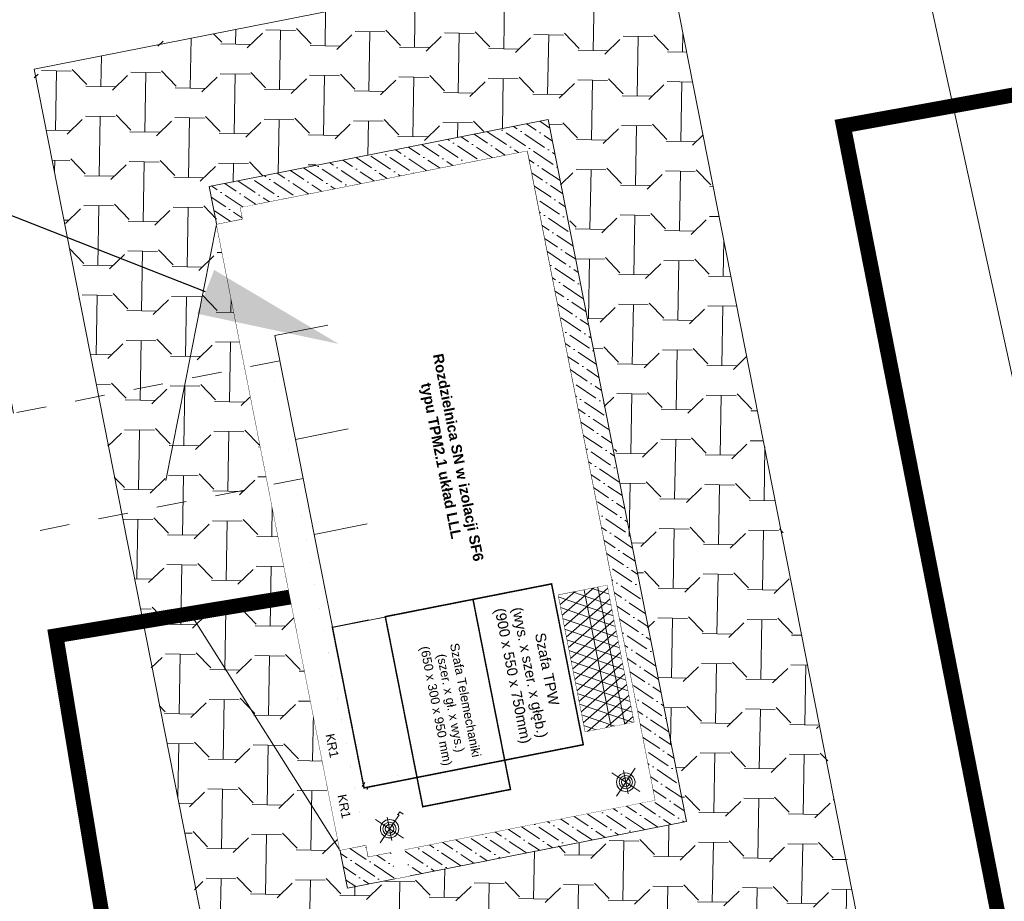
# Model space of a CAD drawing. Header units: millimetres. Extents: x 7509325 to 7510261, y 5702462 to 5703755.
# Tile 12 of 26: x 7509744.86 to 7509748.16, y 5702877.73 to 5702880.69. Entities that reach past the tile are written whole.
import ezdxf
from ezdxf import colors
from ezdxf.entities.mleader import LeaderData, LeaderLine
from ezdxf.math import Vec2, Vec3

# ---------------------------------------------------------------- set-up
doc = ezdxf.new("R2010")
doc.units = ezdxf.units.MM
doc.set_wipeout_variables(frame=1)
for name, pattern in [('1_2', [3, 2, -1]), ('4_SUTP_A', [0]), ('DASHED2', [0.375, 0.25, -0.125])]:
    doc.linetypes.add(name, pattern=pattern)
for name, color, linetype in [('Aparatura', 7, 'Continuous'), ('Obudowa', 7, 'Continuous'), ('Rozdzielnica SN', 7, 'Continuous'), ('SCHEMAT', 7, 'Continuous'), ('Schemat elektryczny', 7, 'Continuous'), ('Tekst', 7, 'Continuous')]:
    doc.layers.add(name, color=color, linetype=linetype)
doc.layers.add('SUTP_L_0', color=7, linetype='4_SUTP_A', lineweight=18, true_color=0xff9100)
doc.styles.add('Arial', font='arial.ttf')
doc.styles.add('Arial h-70', font='arial.ttf', dxfattribs={"height": 70})

msp = doc.modelspace()

# ---------------------------------------------------------------- hatches: boundary and pattern name
at = {"linetype": 'ByBlock', "lineweight": 5, "transparency": 33554687}
h = msp.add_hatch(dxfattribs=at)
h.set_pattern_fill('BUTTERFLY', color=0, scale=0.2, angle=178.99711285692)
h.set_pattern_definition([(178.9971128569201, (0.08067580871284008, -0.1530140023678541), (-0.1526024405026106, -0.1473516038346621), [0.1, -0.2]), (178.9971128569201, (-0.07017635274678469, -0.2003809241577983), (-0.1526024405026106, -0.1473516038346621), [0.1, -0.2]), (268.99711285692, (0.03068346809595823, -0.1521388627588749), (0.147351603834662, -0.1526024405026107), [0.2, -0.1]), (223.99711285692, (-0.01930887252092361, -0.1512637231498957), (0.1473516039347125, -0.1526024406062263), [0.07071067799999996, -0.1414213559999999]), (313.9971128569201, (0.08067580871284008, -0.1530140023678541), (0.1526024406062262, 0.1473516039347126), [0.070710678, -0.141421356])])
h.paths.add_polyline_path([(7509745.564310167, 5702877.186362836), (7509747.683540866, 5702877.60404842), (7509747.086719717, 5702880.632167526), (7509744.960417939, 5702880.250358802)])
h.paths.add_polyline_path([(7509746.632196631, 5702880.35262538), (7509747.096291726, 5702877.997924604), (7509746.167700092, 5702877.814905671), (7509746.122206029, 5702877.805939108), (7509745.958186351, 5702877.773611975), (7509745.933056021, 5702877.901116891), (7509745.519221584, 5702880.000807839), (7509745.494091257, 5702880.128312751), (7509745.658110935, 5702880.160639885), (7509745.704679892, 5702880.169818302)], flags=16)
h.paths.add_polyline_path([(7509746.104802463, 5702877.894240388), (7509746.150296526, 5702877.90320695), (7509746.794436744, 5702878.030162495), (7509746.792177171, 5702878.041626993), (7509746.781399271, 5702878.039502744, -0.4142135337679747), (7509746.774822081, 5702878.043914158), (7509746.774666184, 5702878.044705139, -0.4142135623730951), (7509746.779077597, 5702878.051282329), (7509746.789855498, 5702878.053406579), (7509746.78704548, 5702878.067663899), (7509746.676038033, 5702878.045785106), (7509746.678848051, 5702878.031527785), (7509746.688985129, 5702878.033525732, -0.414213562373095), (7509746.695562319, 5702878.02911432), (7509746.695718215, 5702878.028323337, -0.4142135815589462), (7509746.691306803, 5702878.021746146), (7509746.681169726, 5702878.0197482), (7509746.683047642, 5702878.01022013), (7509746.627170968, 5702877.999207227), (7509746.62516594, 5702878.009380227, -0.2771359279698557), (7509746.621298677, 5702878.013655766), (7509746.621142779, 5702878.014446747, -0.277135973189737), (7509746.623098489, 5702878.019869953), (7509746.620161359, 5702878.034772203), (7509746.147111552, 5702877.941537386), (7509746.107683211, 5702877.933766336), (7509746.068254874, 5702877.925995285), (7509746.075646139, 5702877.88849388)], flags=0)
h.paths.add_polyline_path([(7509746.481146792, 5702877.992562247, -0.4142135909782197), (7509746.487723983, 5702877.988150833), (7509746.487879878, 5702877.987359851, -0.4142135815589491), (7509746.483468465, 5702877.98078266), (7509746.469991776, 5702877.978126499, -0.4142135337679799), (7509746.463414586, 5702877.982537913), (7509746.463258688, 5702877.983328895, -0.4142135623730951), (7509746.467670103, 5702877.989906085)], flags=0)
h.paths.add_polyline_path([(7509746.211990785, 5702877.939513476, -0.414213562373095), (7509746.218567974, 5702877.935102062), (7509746.218723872, 5702877.93431108, -0.414213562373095), (7509746.214312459, 5702877.92773389), (7509746.20083577, 5702877.925077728, -0.414213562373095), (7509746.194258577, 5702877.929489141), (7509746.194102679, 5702877.930280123, -0.414213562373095), (7509746.198514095, 5702877.936857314)], flags=0)
h.paths.add_polyline_path([(7509746.265955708, 5702877.950149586, -0.4142135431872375), (7509746.272532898, 5702877.945738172), (7509746.272688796, 5702877.94494719, -0.414213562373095), (7509746.268277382, 5702877.93837), (7509746.254800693, 5702877.935713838, -0.4142135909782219), (7509746.248223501, 5702877.94012525), (7509746.248067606, 5702877.940916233, -0.4142135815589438), (7509746.252479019, 5702877.947493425)], flags=0)
h.paths.add_polyline_path([(7509746.326295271, 5702877.962042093, -0.4142135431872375), (7509746.332872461, 5702877.957630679), (7509746.333028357, 5702877.956839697, -0.414213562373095), (7509746.328616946, 5702877.950262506), (7509746.315140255, 5702877.947606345, -0.4142135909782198), (7509746.308563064, 5702877.952017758), (7509746.308407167, 5702877.952808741, -0.4142135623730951), (7509746.312818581, 5702877.959385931)], flags=0)
h.paths.add_polyline_path([(7509746.375111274, 5702877.971663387, -0.414213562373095), (7509746.381688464, 5702877.967251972), (7509746.381844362, 5702877.96646099, -0.4142135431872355), (7509746.377432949, 5702877.959883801), (7509746.363956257, 5702877.957227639), (7509746.363956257, 5702877.95722764, -0.4142135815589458), (7509746.357379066, 5702877.96163905), (7509746.357223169, 5702877.962430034, -0.4142135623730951), (7509746.361634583, 5702877.969007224)], flags=0)
h.paths.add_polyline_path([(7509746.535111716, 5702878.003198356, -0.414213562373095), (7509746.541688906, 5702877.998786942), (7509746.541844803, 5702877.997995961, -0.4142135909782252), (7509746.537433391, 5702877.991418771), (7509746.5239567, 5702877.98876261, -0.4142135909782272), (7509746.517379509, 5702877.99317402), (7509746.517223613, 5702877.993965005, -0.4142135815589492), (7509746.521635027, 5702878.000542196)], flags=0)
h.paths.add_polyline_path([(7509746.099326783, 5702877.917308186, -0.414213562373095), (7509746.105903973, 5702877.912896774), (7509746.10605987, 5702877.91210579, -0.4142135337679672), (7509746.101648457, 5702877.9055286), (7509746.088171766, 5702877.902872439, -0.4142135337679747), (7509746.081594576, 5702877.907283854), (7509746.081438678, 5702877.908074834, -0.4142135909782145), (7509746.085850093, 5702877.914652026)], flags=0)
h.paths.add_polyline_path([(7509746.431192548, 5702877.982716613, -0.414213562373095), (7509746.437769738, 5702877.978305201), (7509746.437925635, 5702877.977514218, -0.414213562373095), (7509746.433514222, 5702877.970937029), (7509746.42003753, 5702877.968280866, -0.4142135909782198), (7509746.413460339, 5702877.972692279), (7509746.413304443, 5702877.973483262, -0.4142135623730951), (7509746.417715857, 5702877.980060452)], flags=0)
h.paths.add_polyline_path([(7509746.16186419, 5702877.929633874, -0.414213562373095), (7509746.168441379, 5702877.92522246), (7509746.168597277, 5702877.924431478, -0.4142135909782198), (7509746.164185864, 5702877.917854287), (7509746.150709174, 5702877.915198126, -0.4142135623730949), (7509746.144131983, 5702877.919609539), (7509746.143976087, 5702877.920400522, -0.4142135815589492), (7509746.1483875, 5702877.926977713)], flags=0)
h.paths.add_polyline_path([(7509746.585065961, 5702878.013043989, -0.414213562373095), (7509746.591643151, 5702878.008632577), (7509746.591799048, 5702878.007841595, -0.414213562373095), (7509746.587387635, 5702878.001264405), (7509746.573910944, 5702877.998608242), (7509746.573910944, 5702877.998608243, -0.4142135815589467), (7509746.567333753, 5702878.003019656), (7509746.567177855, 5702878.003810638, -0.4142135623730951), (7509746.57158927, 5702878.010387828)], flags=0)
h.paths.add_polyline_path([(7509746.742950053, 5702878.044161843, -0.414213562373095), (7509746.749527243, 5702878.039750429), (7509746.74968314, 5702878.038959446, -0.4142135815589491), (7509746.745271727, 5702878.032382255), (7509746.731795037, 5702878.029726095), (7509746.731795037, 5702878.029726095, -0.4142135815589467), (7509746.725217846, 5702878.034137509), (7509746.725061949, 5702878.03492849, -0.4142135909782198), (7509746.729473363, 5702878.041505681)], flags=0)
h.paths.add_polyline_path([(7509746.019907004, 5702877.925878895), (7509746.021357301, 5702877.918520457), (7509746.021259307, 5702877.918496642), (7509746.028458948, 5702877.879193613), (7509746.075646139, 5702877.888493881), (7509746.068254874, 5702877.925995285), (7509746.052761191, 5702878.004606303), (7509746.131617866, 5702878.020148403), (7509746.147111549, 5702877.941537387), (7509746.620161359, 5702878.034772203), (7509746.583194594, 5702878.222332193), (7509746.486311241, 5702878.203237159), (7509746.505648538, 5702878.105124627), (7509746.21131094, 5702878.04711274), (7509746.033621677, 5702878.011829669), (7509746.033626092, 5702878.011807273), (7509746.004153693, 5702878.005978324), (7509746.019523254, 5702877.925805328)], flags=0)
h.paths.add_polyline_path([(7509745.722083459, 5702880.081517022), (7509745.675514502, 5702880.072338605), (7509745.646358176, 5702880.066592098), (7509745.599141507, 5702880.057286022), (7509745.608973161, 5702880.010852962), (7509745.608388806, 5702880.010736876), (7509745.685536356, 5702879.622390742), (7509745.715045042, 5702879.628206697), (7509745.742186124, 5702879.633556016), (7509745.892783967, 5702879.663237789), (7509745.892782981, 5702879.663242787), (7509746.5520112, 5702879.793172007), (7509746.552012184, 5702879.793167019), (7509746.469692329, 5702880.210837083), (7509746.469391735, 5702880.211188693, -0.0715355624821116), (7509746.469309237, 5702880.212780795), (7509746.466270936, 5702880.228196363), (7509746.466271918, 5702880.228191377)], flags=0)
h.paths.add_polyline_path([(7509745.683612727, 5702880.055495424, -0.4142135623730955), (7509745.679201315, 5702880.048918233), (7509745.665724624, 5702880.046262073, -0.414213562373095), (7509745.659147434, 5702880.050673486), (7509745.658991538, 5702880.051464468, -0.4142135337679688), (7509745.663402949, 5702880.058041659), (7509745.67687964, 5702880.06069782, -0.414213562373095), (7509745.683456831, 5702880.056286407)], flags=0)
h.paths.add_polyline_path([(7509746.065432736, 5702880.130749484, -0.4142135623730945), (7509746.061021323, 5702880.124172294), (7509746.047544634, 5702880.121516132), (7509746.047544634, 5702880.121516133, -0.4142135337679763), (7509746.040967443, 5702880.125927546), (7509746.040811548, 5702880.126718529, -0.4142135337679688), (7509746.045222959, 5702880.13329572), (7509746.058699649, 5702880.13595188, -0.4142135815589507), (7509746.065276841, 5702880.131540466)], flags=0)
h.paths.add_polyline_path([(7509746.009519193, 5702880.119729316, -0.4142135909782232), (7509746.005107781, 5702880.113152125), (7509745.991631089, 5702880.110495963), (7509745.991631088, 5702880.110495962, -0.4142135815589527), (7509745.985053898, 5702880.114907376), (7509745.984898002, 5702880.115698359, -0.414213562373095), (7509745.989309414, 5702880.122275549), (7509746.002786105, 5702880.124931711), (7509746.002786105, 5702880.124931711, -0.4142135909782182), (7509746.009363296, 5702880.120520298)], flags=0)
h.paths.add_polyline_path([(7509745.959397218, 5702880.109850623, -0.4142135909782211), (7509745.954985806, 5702880.103273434), (7509745.941509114, 5702880.100617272, -0.414213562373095), (7509745.934931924, 5702880.105028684), (7509745.934776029, 5702880.105819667, -0.4142135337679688), (7509745.93918744, 5702880.112396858), (7509745.952664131, 5702880.115053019, -0.414213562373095), (7509745.959241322, 5702880.110641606)], flags=0)
h.paths.add_polyline_path([(7509745.910581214, 5702880.10022933, -0.4142135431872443), (7509745.906169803, 5702880.09365214), (7509745.892693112, 5702880.090995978), (7509745.892693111, 5702880.090995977, -0.4142135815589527), (7509745.886115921, 5702880.095407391), (7509745.885960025, 5702880.096198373, -0.414213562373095), (7509745.890371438, 5702880.102775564), (7509745.903848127, 5702880.105431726), (7509745.903848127, 5702880.105431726, -0.4142135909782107), (7509745.910425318, 5702880.101020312)], flags=0)
h.paths.add_polyline_path([(7509745.850241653, 5702880.088336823, -0.4142135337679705), (7509745.845830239, 5702880.081759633), (7509745.83235355, 5702880.079103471, -0.414213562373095), (7509745.825776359, 5702880.083514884), (7509745.825620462, 5702880.084305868, -0.4142135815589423), (7509745.830031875, 5702880.090883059), (7509745.843508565, 5702880.09353922), (7509745.843508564, 5702880.093539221, -0.4142135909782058), (7509745.850085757, 5702880.089127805)], flags=0)
h.paths.add_polyline_path([(7509745.796276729, 5702880.077700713, -0.4142135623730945), (7509745.791865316, 5702880.071123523), (7509745.778388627, 5702880.068467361), (7509745.778388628, 5702880.068467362, -0.4142135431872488), (7509745.771811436, 5702880.072878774), (7509745.771655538, 5702880.073669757, -0.4142135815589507), (7509745.776066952, 5702880.080246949), (7509745.789543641, 5702880.082903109, -0.4142135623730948), (7509745.796120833, 5702880.078491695)], flags=0)
h.paths.add_polyline_path([(7509746.376840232, 5702880.192125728, -0.4142135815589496), (7509746.37242882, 5702880.185548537), (7509746.358952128, 5702880.182892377, -0.4142135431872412), (7509746.352374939, 5702880.18730379), (7509746.352219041, 5702880.188094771, -0.414213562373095), (7509746.356630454, 5702880.194671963), (7509746.370107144, 5702880.197328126, -0.414213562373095), (7509746.376684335, 5702880.192916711)], flags=0)
h.paths.add_polyline_path([(7509746.280279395, 5702880.173094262, -0.4142135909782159), (7509746.275867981, 5702880.166517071), (7509746.262391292, 5702880.16386091), (7509746.262391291, 5702880.16386091, -0.4142135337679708), (7509746.255814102, 5702880.168272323), (7509746.255658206, 5702880.169063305, -0.414213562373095), (7509746.260069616, 5702880.175640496), (7509746.273546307, 5702880.178296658, -0.414213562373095), (7509746.280123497, 5702880.173885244)], flags=0)
h.paths.add_polyline_path([(7509746.228553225, 5702880.162899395, -0.4142135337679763), (7509746.224141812, 5702880.156322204), (7509746.210665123, 5702880.153666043, -0.4142135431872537), (7509746.204087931, 5702880.158077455), (7509746.203932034, 5702880.158868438, -0.4142135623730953), (7509746.208343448, 5702880.16544563), (7509746.221820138, 5702880.16810179, -0.414213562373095), (7509746.228397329, 5702880.163690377)], flags=0)
h.paths.add_polyline_path([(7509746.179737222, 5702880.1532781, -0.4142135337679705), (7509746.175325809, 5702880.14670091), (7509746.161849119, 5702880.144044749), (7509746.161849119, 5702880.144044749, -0.4142135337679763), (7509746.155271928, 5702880.148456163), (7509746.155116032, 5702880.149247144, -0.414213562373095), (7509746.159527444, 5702880.155824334), (7509746.173004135, 5702880.158480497), (7509746.173004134, 5702880.158480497, -0.4142135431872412), (7509746.179581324, 5702880.154069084)], flags=0)
h.paths.add_polyline_path([(7509746.11939766, 5702880.141385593, -0.4142135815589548), (7509746.114986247, 5702880.134808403), (7509746.101509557, 5702880.132152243, -0.4142135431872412), (7509746.094932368, 5702880.136563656), (7509746.09477647, 5702880.137354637, -0.4142135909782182), (7509746.099187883, 5702880.143931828), (7509746.112664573, 5702880.146587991), (7509746.112664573, 5702880.14658799, -0.4142135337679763), (7509746.119241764, 5702880.142176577)], flags=0)
h.paths.add_polyline_path([(7509746.326980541, 5702880.182298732, -0.4142135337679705), (7509746.322569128, 5702880.175721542), (7509746.309092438, 5702880.173065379, -0.4142135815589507), (7509746.302515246, 5702880.177476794), (7509746.302359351, 5702880.178267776, -0.414213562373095), (7509746.306770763, 5702880.184844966), (7509746.320247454, 5702880.187501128), (7509746.320247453, 5702880.187501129, -0.4142135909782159), (7509746.326824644, 5702880.183089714)], flags=0)
h.paths.add_polyline_path([(7509745.735532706, 5702880.06572849, -0.4142135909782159), (7509745.731121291, 5702880.059151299), (7509745.717644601, 5702880.056495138, -0.4142135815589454), (7509745.711067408, 5702880.060906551), (7509745.710911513, 5702880.061697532, -0.4142135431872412), (7509745.715322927, 5702880.068274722), (7509745.728799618, 5702880.070930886), (7509745.728799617, 5702880.070930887, -0.4142135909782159), (7509745.735376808, 5702880.066519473)], flags=0)
h.paths.add_polyline_path([(7509746.792177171, 5702878.041626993), (7509746.794436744, 5702878.030162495), (7509746.944024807, 5702878.059645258), (7509746.936633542, 5702878.097146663), (7509746.78704548, 5702878.067663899), (7509746.789855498, 5702878.053406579), (7509746.792554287, 5702878.053938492, -0.414213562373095), (7509746.799131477, 5702878.049527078), (7509746.799287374, 5702878.048736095, -0.414213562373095), (7509746.794875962, 5702878.042158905)], flags=0)
h.paths.add_polyline_path([(7509746.909726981, 5702878.077032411, -0.414213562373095), (7509746.91630417, 5702878.072620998), (7509746.916460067, 5702878.071830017, -0.4142135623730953), (7509746.912048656, 5702878.065252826), (7509746.898571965, 5702878.062596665, -0.3328165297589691), (7509746.892522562, 5702878.065503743, -0.0715353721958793), (7509746.891994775, 5702878.067008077), (7509746.892139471, 5702878.06744745), (7509746.891756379, 5702878.069391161, -0.3328163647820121), (7509746.896250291, 5702878.074376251)], flags=0)
h.paths.add_polyline_path([(7509746.842158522, 5702878.063715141, -0.4142135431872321), (7509746.848735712, 5702878.059303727), (7509746.848891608, 5702878.058512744, -0.4142135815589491), (7509746.844480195, 5702878.051935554), (7509746.831003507, 5702878.049279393, -0.414213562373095), (7509746.824426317, 5702878.053690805), (7509746.82427042, 5702878.054481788, -0.4142135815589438), (7509746.828681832, 5702878.061058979)], flags=0)
h.paths.add_polyline_path([(7509746.936633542, 5702878.097146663), (7509746.944024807, 5702878.059645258), (7509746.990586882, 5702878.068822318), (7509746.84755074, 5702878.794551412), (7509746.830832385, 5702878.79125634), (7509746.921708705, 5702878.330172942), (7509746.889463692, 5702878.323817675), (7509746.918738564, 5702878.175284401), (7509746.924479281, 5702878.176415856), (7509746.939972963, 5702878.09780484)], flags=0)
h.paths.add_polyline_path([(7509746.647039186, 5702879.811896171), (7509746.561298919, 5702880.246920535), (7509746.514736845, 5702880.237743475), (7509746.52212811, 5702880.20024207), (7509746.519726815, 5702880.199768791), (7509746.598075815, 5702879.802245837)], flags=0)
h.paths.add_polyline_path([(7509746.830832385, 5702878.79125634), (7509746.84755074, 5702878.794551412), (7509746.647039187, 5702879.81189617), (7509746.638119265, 5702879.810138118), (7509746.638118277, 5702879.810143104), (7509746.831450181, 5702878.831847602), (7509746.790909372, 5702878.823857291), (7509746.798587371, 5702878.784901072)], flags=0)
h.paths.add_polyline_path([(7509746.664702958, 5702878.758513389), (7509746.755579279, 5702878.297429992), (7509746.84340006, 5702878.314738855), (7509746.75252374, 5702878.775822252)], flags=0)
h.paths.add_polyline_path([(7509746.651400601, 5702878.755891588), (7509746.664702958, 5702878.758513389), (7509746.75252374, 5702878.775822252), (7509746.74484574, 5702878.81477847), (7509746.643722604, 5702878.794847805), (7509746.643723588, 5702878.794842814)], flags=0)
h.paths.add_polyline_path([(7509746.014234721, 5702878.110194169), (7509745.907879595, 5702878.649813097), (7509745.907878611, 5702878.649818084), (7509745.846585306, 5702878.960804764), (7509745.846584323, 5702878.960809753), (7509745.783691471, 5702879.279912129), (7509745.715044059, 5702879.628211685), (7509745.715045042, 5702879.628206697), (7509745.685536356, 5702879.622390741), (7509746.004153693, 5702878.005978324), (7509746.033626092, 5702878.011807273)], flags=0)
h.paths.add_polyline_path([(7509746.52212811, 5702880.20024207), (7509746.514736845, 5702880.237743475), (7509746.512335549, 5702880.237270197), (7509746.519726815, 5702880.199768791)], flags=0)
h.paths.add_polyline_path([(7509746.466270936, 5702880.228196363), (7509746.469309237, 5702880.212780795, -0.3328163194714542), (7509746.473803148, 5702880.217765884), (7509746.487279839, 5702880.220422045, -0.414213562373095), (7509746.493857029, 5702880.216010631), (7509746.494012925, 5702880.215219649, -0.4142135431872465), (7509746.489601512, 5702880.208642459), (7509746.476124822, 5702880.205986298), (7509746.476124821, 5702880.205986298, -0.332816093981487), (7509746.470075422, 5702880.208893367), (7509746.473663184, 5702880.190689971), (7509746.519726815, 5702880.199768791), (7509746.512335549, 5702880.237270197), (7509746.466271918, 5702880.228191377)], flags=0)
h.paths.add_polyline_path([(7509746.872674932, 5702878.16620558), (7509746.845622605, 5702878.160873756), (7509746.867086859, 5702878.146525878, -0.0919655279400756), (7509746.874961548, 5702878.154603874)], flags=0)
h.paths.add_polyline_path([(7509746.923723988, 5702878.129339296, 0.2496075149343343), (7509746.910064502, 5702878.154996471), (7509746.905151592, 5702878.147696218, -0.2496075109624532), (7509746.914924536, 5702878.129339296, -0.1483846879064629), (7509746.911193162, 5702878.117042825), (7509746.918508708, 5702878.112152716, 0.1483846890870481)], flags=0)
h.paths.add_polyline_path([(7509746.910064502, 5702878.154996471, -0.2496075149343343), (7509746.923723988, 5702878.129339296, -0.1483846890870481), (7509746.918508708, 5702878.112152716), (7509746.933104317, 5702878.102396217), (7509746.919866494, 5702878.169561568)], flags=0)
h.paths.add_polyline_path([(7509746.130862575, 5702877.973071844, 0.2496075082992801), (7509746.117203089, 5702877.998729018), (7509746.112290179, 5702877.991428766, -0.2496075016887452), (7509746.122063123, 5702877.973071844, -0.1483846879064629), (7509746.118331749, 5702877.960775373), (7509746.125647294, 5702877.955885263, 0.148384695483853)], flags=0)
h.paths.add_polyline_path([(7509746.114248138, 5702877.973071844, 0.2496074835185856), (7509746.107926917, 5702877.984945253), (7509746.099936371, 5702877.973071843), (7509746.111834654, 5702877.965118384, 0.1483846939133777)], flags=0)
h.paths.add_polyline_path([(7509746.907109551, 5702878.129339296, 0.2496075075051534), (7509746.90078833, 5702878.141212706), (7509746.892797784, 5702878.129339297), (7509746.904696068, 5702878.121385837, 0.1483846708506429)], flags=0)
h.paths.add_polyline_path([(7509746.886817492, 5702878.15968178), (7509746.885050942, 5702878.168644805), (7509746.872674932, 5702878.16620558), (7509746.874961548, 5702878.154603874, -0.1054199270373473)], flags=0)
h.paths.add_polyline_path([(7509746.874961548, 5702878.154603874), (7509746.876906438, 5702878.144735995, -0.1528252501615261), (7509746.888519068, 5702878.151048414), (7509746.886817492, 5702878.15968178, 0.1054199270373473)], flags=0)
h.paths.add_polyline_path([(7509746.876906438, 5702878.144735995), (7509746.874961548, 5702878.154603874, 0.0919655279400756), (7509746.867086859, 5702878.146525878), (7509746.874402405, 5702878.14163577, -0.0451182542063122)], flags=0)
h.paths.add_polyline_path([(7509746.877990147, 5702878.139237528), (7509746.879114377, 5702878.133533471, -0.0730836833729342), (7509746.8808995, 5702878.137292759)], flags=0)
h.paths.add_polyline_path([(7509746.879114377, 5702878.133533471), (7509746.881729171, 5702878.120266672, 0.0730836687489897), (7509746.884807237, 5702878.117465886), (7509746.892797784, 5702878.129339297), (7509746.8808995, 5702878.137292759, 0.0730836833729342)], flags=0)
h.paths.add_polyline_path([(7509746.881729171, 5702878.120266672), (7509746.8828534, 5702878.114562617), (7509746.884807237, 5702878.117465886, -0.0730836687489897)], flags=0)
h.paths.add_polyline_path([(7509746.88393711, 5702878.109064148), (7509746.885882, 5702878.099196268, 0.1054199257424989), (7509746.898778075, 5702878.098996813), (7509746.897076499, 5702878.107630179, -0.1528252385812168)], flags=0)
h.paths.add_polyline_path([(7509746.885882, 5702878.099196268), (7509746.88393711, 5702878.109064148, -0.0451182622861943), (7509746.880443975, 5702878.110982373), (7509746.875531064, 5702878.103682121, 0.0919655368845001)], flags=0)
h.paths.add_polyline_path([(7509746.874402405, 5702878.14163577), (7509746.867086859, 5702878.146525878, 0.4133000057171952), (7509746.875531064, 5702878.103682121), (7509746.880443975, 5702878.110982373, -0.4133000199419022)], flags=0)
h.paths.add_polyline_path([(7509746.8808995, 5702878.137292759), (7509746.892797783, 5702878.129339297), (7509746.890030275, 5702878.143380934, 0.1993178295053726)], flags=0)
h.paths.add_polyline_path([(7509746.904696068, 5702878.121385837), (7509746.892797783, 5702878.129339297), (7509746.895565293, 5702878.115297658, 0.1993178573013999)], flags=0)
h.paths.add_polyline_path([(7509746.918508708, 5702878.112152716), (7509746.911193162, 5702878.117042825, -0.199317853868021), (7509746.897076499, 5702878.107630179), (7509746.898778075, 5702878.098996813, 0.1993178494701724)], flags=0)
h.paths.add_polyline_path([(7509746.910064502, 5702878.154996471, 0.1993178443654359), (7509746.886817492, 5702878.15968178), (7509746.888519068, 5702878.151048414, -0.1993178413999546), (7509746.905151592, 5702878.147696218)], flags=0)
h.paths.add_polyline_path([(7509746.117203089, 5702877.998729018, 0.1993178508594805), (7509746.093956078, 5702878.003414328), (7509746.095657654, 5702877.994780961, -0.1993178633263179), (7509746.112290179, 5702877.991428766)], flags=0)
h.paths.add_polyline_path([(7509746.093956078, 5702878.003414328, 0.1993178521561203), (7509746.074225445, 5702877.990258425), (7509746.081540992, 5702877.985368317, -0.1993178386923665), (7509746.095657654, 5702877.994780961)], flags=0)
h.paths.add_polyline_path([(7509746.074225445, 5702877.990258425, 0.4133000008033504), (7509746.082669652, 5702877.947414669), (7509746.087582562, 5702877.954714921, -0.4133000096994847), (7509746.081540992, 5702877.985368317)], flags=0)
h.paths.add_polyline_path([(7509746.082669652, 5702877.947414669, 0.1993178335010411), (7509746.105916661, 5702877.94272936), (7509746.104215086, 5702877.951362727, -0.1993178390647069), (7509746.087582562, 5702877.954714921)], flags=0)
h.paths.add_polyline_path([(7509746.105916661, 5702877.94272936, 0.1993178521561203), (7509746.125647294, 5702877.955885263), (7509746.118331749, 5702877.960775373, -0.199317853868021), (7509746.104215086, 5702877.951362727)], flags=0)
h.paths.add_polyline_path([(7509746.099936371, 5702877.973071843), (7509746.107926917, 5702877.984945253, 0.1993178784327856), (7509746.097168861, 5702877.987113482)], flags=0)
h.paths.add_polyline_path([(7509746.099936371, 5702877.973071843), (7509746.091945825, 5702877.961198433, 0.1993178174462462), (7509746.102703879, 5702877.959030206)], flags=0)
h.paths.add_polyline_path([(7509746.091945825, 5702877.961198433), (7509746.099936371, 5702877.973071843), (7509746.088038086, 5702877.981025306, 0.4133000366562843)], flags=0)
h.paths.add_polyline_path([(7509746.088038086, 5702877.981025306), (7509746.099936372, 5702877.973071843), (7509746.097168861, 5702877.987113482, 0.1993178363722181)], flags=0)
h.paths.add_polyline_path([(7509746.111834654, 5702877.965118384), (7509746.099936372, 5702877.973071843), (7509746.102703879, 5702877.959030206, 0.1993178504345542)], flags=0)
h.paths.add_polyline_path([(7509746.892797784, 5702878.129339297), (7509746.90078833, 5702878.141212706, 0.199317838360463), (7509746.890030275, 5702878.143380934)], flags=0)
h.paths.add_polyline_path([(7509746.892797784, 5702878.129339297), (7509746.884807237, 5702878.117465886, 0.1993178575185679), (7509746.895565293, 5702878.115297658)], flags=0)
h.paths.add_polyline_path([(7509746.391118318, 5702878.751491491), (7509746.500876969, 5702878.19460394), (7509746.741750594, 5702878.242078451), (7509746.631991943, 5702878.798966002)], flags=8)
h.paths.add_polyline_path([(7509745.913455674, 5702878.088155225), (7509745.931085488, 5702877.998706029), (7509745.975353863, 5702878.007431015), (7509745.95772405, 5702878.096880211)], flags=8)
h.paths.add_polyline_path([(7509745.876574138, 5702878.291889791), (7509745.893148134, 5702878.20779754), (7509745.937416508, 5702878.216522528), (7509745.920842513, 5702878.300614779)], flags=8)
h.paths.add_polyline_path([(7509745.916694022, 5702878.08833168), (7509745.933268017, 5702878.004239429), (7509745.977536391, 5702878.012964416), (7509745.960962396, 5702878.097056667)], flags=8)
h.paths.add_polyline_path([(7509746.154236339, 5702879.527144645), (7509746.284279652, 5702878.867337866), (7509746.438806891, 5702878.897794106), (7509746.308763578, 5702879.557600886)], flags=8)
h.paths.add_polyline_path([(7509746.152295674, 5702878.606141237), (7509746.243833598, 5702878.141701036), (7509746.450296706, 5702878.182393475), (7509746.358758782, 5702878.646833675)], flags=8)
h.paths.add_polyline_path([(7509747.086719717, 5702880.632167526), (7509747.026072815, 5702880.939874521), (7509744.906842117, 5702880.522188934), (7509744.960417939, 5702880.250358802)])
at = {"layer": 'Aparatura', "lineweight": 5}
h = msp.add_hatch(dxfattribs=at)
h.set_pattern_fill('ANSI36', color=0, scale=0.010000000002, angle=281.1496918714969, style=0)
h.set_pattern_definition([(326.1496918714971, (7509723.525058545, 5702908.710027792), (0.0638299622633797, -0.0045814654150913), [0.0793750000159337, -0.0158750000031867, 0, -0.0158750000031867])])
h.paths.add_polyline_path([(7509747.096291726, 5702877.997924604), (7509746.632196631, 5702880.35262538), (7509745.494091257, 5702880.128312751), (7509745.958186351, 5702877.773611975)])
h.paths.add_polyline_path([(7509746.561298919, 5702880.246920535), (7509746.990586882, 5702878.068822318), (7509746.944024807, 5702878.059645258), (7509746.028458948, 5702877.879193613), (7509746.019907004, 5702877.925878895), (7509745.608973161, 5702880.010852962), (7509745.599141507, 5702880.057286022), (7509746.514736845, 5702880.237743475)], flags=16)

# ---------------------------------------------------------------- linework, layer by layer
at = {"color": 0, "lineweight": 5}
for p, q in [((7509745.607522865, 5702880.018211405), (7509745.519221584, 5702880.000807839)), ((7509746.021357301, 5702877.918520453), (7509745.933056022, 5702877.901116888))]:
    msp.add_line(p, q, dxfattribs=at)
at = {"color": 1, "linetype": '1_2', "lineweight": 5, "const_width": 0.05}
msp.add_lwpolyline([(7509748.967369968, 5702881.434719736), (7509748.456154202, 5702881.341952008), (7509748.607025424, 5702880.510544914), (7509747.623094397, 5702880.331995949), (7509748.21634075, 5702877.309669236), (7509745.290105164, 5702876.74615766), (7509744.980000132, 5702878.620680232), (7509745.767652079, 5702878.750982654)], dxfattribs=at)
at = {"layer": 'Obudowa', "color": 0, "lineweight": 5}
for points in [[(7509746.632196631, 5702880.35262538), (7509747.096291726, 5702877.997924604), (7509745.958186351, 5702877.773611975), (7509745.494091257, 5702880.128312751)], [(7509746.555987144, 5702878.654892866), (7509746.683047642, 5702878.01022013), (7509746.627170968, 5702877.999207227), (7509746.50011047, 5702878.643879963)]]:
    msp.add_lwpolyline(points, close=True, dxfattribs=at)
for points in [[(7509746.561298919, 5702880.246920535), (7509746.990586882, 5702878.068822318), (7509746.944024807, 5702878.059645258), (7509746.028458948, 5702877.879193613), (7509746.019907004, 5702877.925878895), (7509745.608973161, 5702880.010852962), (7509745.599141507, 5702880.057286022), (7509746.514736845, 5702880.237743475), (7509746.561298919, 5702880.246920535)], [(7509745.750500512, 5702880.048159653), (7509745.653749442, 5702880.029090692), (7509745.646358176, 5702880.066592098), (7509746.514736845, 5702880.237743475), (7509746.52212811, 5702880.20024207)], [(7509746.466270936, 5702880.228196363), (7509746.89517724, 5702878.052034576)], [(7509745.933056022, 5702877.901116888), (7509745.43922254, 5702878.681888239)], [(7509746.936633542, 5702878.097146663), (7509746.068254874, 5702877.925995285), (7509746.075646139, 5702877.88849388), (7509746.944024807, 5702878.059645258), (7509746.936633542, 5702878.097146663)]]:
    msp.add_lwpolyline(points, dxfattribs=at)
at = {"layer": 'Obudowa', "color": 0, "linetype": 'Continuous', "lineweight": 5}
for points in [[(7509745.683456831, 5702880.056286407), (7509745.683612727, 5702880.055495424, -0.414213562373), (7509745.679201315, 5702880.048918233), (7509745.665724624, 5702880.046262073, -0.414213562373), (7509745.659147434, 5702880.050673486), (7509745.658991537, 5702880.051464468, -0.414213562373), (7509745.663402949, 5702880.058041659), (7509745.67687964, 5702880.06069782, -0.414213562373)], [(7509745.735376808, 5702880.066519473), (7509745.735532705, 5702880.065728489, -0.414213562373), (7509745.731121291, 5702880.059151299), (7509745.717644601, 5702880.056495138, -0.414213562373), (7509745.711067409, 5702880.060906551), (7509745.710911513, 5702880.061697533, -0.414213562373), (7509745.715322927, 5702880.068274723), (7509745.728799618, 5702880.070930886, -0.414213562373)], [(7509746.848891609, 5702878.058512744), (7509746.848735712, 5702878.059303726, 0.414213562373), (7509746.842158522, 5702878.06371514), (7509746.828681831, 5702878.061058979, 0.414213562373), (7509746.824270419, 5702878.054481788), (7509746.824426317, 5702878.053690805, 0.414213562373), (7509746.831003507, 5702878.049279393), (7509746.844480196, 5702878.051935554, 0.414213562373)], [(7509746.916460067, 5702878.071830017), (7509746.91630417, 5702878.072620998, 0.414213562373), (7509746.909726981, 5702878.077032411), (7509746.896250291, 5702878.074376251, 0.414213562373), (7509746.891838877, 5702878.06779906), (7509746.891994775, 5702878.067008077, 0.414213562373), (7509746.898571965, 5702878.062596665), (7509746.912048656, 5702878.065252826, 0.414213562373)], [(7509746.695718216, 5702878.028323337), (7509746.695562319, 5702878.02911432, 0.414213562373), (7509746.688985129, 5702878.033525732), (7509746.675508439, 5702878.030869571, 0.414213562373), (7509746.671097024, 5702878.024292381), (7509746.671252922, 5702878.023501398, 0.414213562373), (7509746.677830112, 5702878.019089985), (7509746.691306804, 5702878.021746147, 0.414213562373)], [(7509746.749683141, 5702878.038959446), (7509746.749527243, 5702878.039750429, 0.414213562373), (7509746.742950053, 5702878.044161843), (7509746.729473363, 5702878.04150568, 0.414213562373), (7509746.725061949, 5702878.03492849), (7509746.725217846, 5702878.034137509, 0.414213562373), (7509746.731795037, 5702878.029726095), (7509746.745271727, 5702878.032382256, 0.414213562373)], [(7509746.799287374, 5702878.048736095), (7509746.799131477, 5702878.049527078, 0.414213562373), (7509746.792554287, 5702878.053938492), (7509746.779077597, 5702878.051282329, 0.414213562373), (7509746.774666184, 5702878.044705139), (7509746.774822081, 5702878.043914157, 0.414213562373), (7509746.781399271, 5702878.039502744), (7509746.794875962, 5702878.042158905, 0.414213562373)], [(7509746.487879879, 5702877.987359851), (7509746.487723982, 5702877.988150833, 0.414213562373), (7509746.481146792, 5702877.992562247), (7509746.467670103, 5702877.989906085, 0.414213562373), (7509746.463258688, 5702877.983328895), (7509746.463414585, 5702877.982537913, 0.414213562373), (7509746.469991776, 5702877.978126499), (7509746.483468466, 5702877.980782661, 0.414213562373)], [(7509746.541844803, 5702877.997995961), (7509746.541688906, 5702877.998786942, 0.414213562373), (7509746.535111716, 5702878.003198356), (7509746.521635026, 5702878.000542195, 0.414213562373), (7509746.517223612, 5702877.993965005), (7509746.51737951, 5702877.993174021, 0.414213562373), (7509746.5239567, 5702877.98876261), (7509746.537433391, 5702877.991418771, 0.414213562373)], [(7509746.591799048, 5702878.007841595), (7509746.591643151, 5702878.008632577, 0.414213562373), (7509746.585065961, 5702878.013043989), (7509746.57158927, 5702878.010387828, 0.414213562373), (7509746.567177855, 5702878.003810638), (7509746.567333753, 5702878.003019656, 0.414213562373), (7509746.573910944, 5702877.998608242), (7509746.587387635, 5702878.001264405, 0.414213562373)], [(7509746.645763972, 5702878.018477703), (7509746.645608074, 5702878.019268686, 0.414213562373), (7509746.639030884, 5702878.023680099), (7509746.625554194, 5702878.021023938, 0.414213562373), (7509746.621142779, 5702878.014446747), (7509746.621298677, 5702878.013655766, 0.414213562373), (7509746.627875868, 5702878.009244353), (7509746.641352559, 5702878.011900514, 0.414213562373)], [(7509746.333028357, 5702877.956839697), (7509746.332872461, 5702877.957630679, 0.414213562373), (7509746.326295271, 5702877.962042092), (7509746.312818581, 5702877.959385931, 0.414213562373), (7509746.308407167, 5702877.952808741), (7509746.308563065, 5702877.952017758, 0.414213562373), (7509746.315140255, 5702877.947606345), (7509746.328616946, 5702877.950262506, 0.414213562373)], [(7509746.381844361, 5702877.96646099), (7509746.381688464, 5702877.967251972, 0.414213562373), (7509746.375111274, 5702877.971663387), (7509746.361634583, 5702877.969007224, 0.414213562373), (7509746.357223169, 5702877.962430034), (7509746.357379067, 5702877.96163905, 0.414213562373), (7509746.363956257, 5702877.957227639), (7509746.377432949, 5702877.959883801, 0.414213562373)], [(7509746.437925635, 5702877.977514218), (7509746.437769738, 5702877.978305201, 0.414213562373), (7509746.431192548, 5702877.982716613), (7509746.417715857, 5702877.980060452, 0.414213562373), (7509746.413304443, 5702877.973483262), (7509746.41346034, 5702877.972692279, 0.414213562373), (7509746.42003753, 5702877.968280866), (7509746.433514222, 5702877.970937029, 0.414213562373)], [(7509746.218723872, 5702877.93431108), (7509746.218567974, 5702877.935102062, 0.414213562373), (7509746.211990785, 5702877.939513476), (7509746.198514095, 5702877.936857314, 0.414213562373), (7509746.194102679, 5702877.930280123), (7509746.194258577, 5702877.929489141, 0.414213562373), (7509746.20083577, 5702877.925077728), (7509746.214312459, 5702877.92773389, 0.414213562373)], [(7509746.272688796, 5702877.94494719), (7509746.272532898, 5702877.945738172, 0.414213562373), (7509746.265955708, 5702877.950149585), (7509746.252479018, 5702877.947493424, 0.414213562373), (7509746.248067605, 5702877.940916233), (7509746.248223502, 5702877.94012525, 0.414213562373), (7509746.254800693, 5702877.935713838), (7509746.268277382, 5702877.93837, 0.414213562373)]]:
    msp.add_lwpolyline(points, format="xyb", close=True, dxfattribs=at)
at = {"layer": 'Obudowa', "color": 0, "lineweight": 5, "elevation": 1634.161700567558}
msp.add_lwpolyline([(7509745.519221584, 5702880.000807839), (7509745.348598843, 5702879.141689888)], dxfattribs=at)
at = {"layer": 'SUTP_L_0', "linetype": '4_SUTP_A'}
msp.add_line((7509753.675756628, 5702854.40605742), (7509747.030487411, 5702884.79054516), dxfattribs=at)

# ---------------------------------------------------------------- texts
at = {"layer": 'Tekst', "color": 0, "lineweight": 5, "style": 'Arial h-70'}
msp.add_text('KR2', height=0.03000000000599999, rotation=281.1496918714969, dxfattribs=at).set_placement((7509745.921672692, 5702878.085249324, 1675493.403243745))

# ---------------------------------------------------------------- next in the draw order: wipeouts: each hides what was drawn before it
at = {"color": 0, "lineweight": 5, "ltscale": 0.01}
msp.add_wipeout([(7509746.643723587, 5702878.794842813), (7509746.750078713, 5702878.255223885), (7509746.01423472, 5702878.110194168), (7509745.907879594, 5702878.649813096)], dxfattribs=at).dxf.layer = 'Aparatura'
at = {"color": 0, "lineweight": 5}
msp.add_wipeout([(7509746.104802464, 5702877.894240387), (7509746.1222060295, 5702877.805939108), (7509746.167700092, 5702877.8149056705), (7509746.150296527, 5702877.903206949)], dxfattribs=at).dxf.layer = 'Obudowa'

# ---------------------------------------------------------------- next in the draw order: hatches: boundary and pattern name
at = {"layer": 'Aparatura', "lineweight": 5}
h = msp.add_hatch(dxfattribs=at)
h.set_pattern_fill('DIAMONDS', color=0, scale=0.005000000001, angle=281.1496918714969, style=0)
h.set_pattern_definition([(341.1496918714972, (7509740.179084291, 5702889.621521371), (0.010258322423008, 0.030047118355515), []), (41.14969187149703, (7509740.179084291, 5702889.621521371), (-0.0208924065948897, 0.023907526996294), [])])
h.paths.add_polyline_path([(7509746.921708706, 5702878.330172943), (7509746.830832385, 5702878.791256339), (7509746.664702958, 5702878.758513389), (7509746.755579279, 5702878.297429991)])

# ---------------------------------------------------------------- next in the draw order: linework, layer by layer
at = {"color": 0, "lineweight": 5}
msp.add_line((7509745.919924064, 5702879.668592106), (7509746.112758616, 5702878.690198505), dxfattribs=at)
at = {"layer": 'Aparatura', "color": 0, "lineweight": 5, "elevation": 15.94607062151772}
msp.add_lwpolyline([(7509746.830832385, 5702878.791256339), (7509746.921708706, 5702878.330172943), (7509746.755579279, 5702878.297429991), (7509746.664702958, 5702878.758513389)], close=True, dxfattribs=at)
at = {"layer": 'Obudowa', "color": 0, "lineweight": 5}
msp.add_lwpolyline([(7509746.941241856, 5702878.061108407), (7509746.512335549, 5702880.237270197)], dxfattribs=at)
at = {"layer": 'Obudowa', "color": 0, "linetype": 'Continuous', "lineweight": 5}
for points in [[(7509746.168597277, 5702877.924431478), (7509746.168441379, 5702877.92522246, 0.414213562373), (7509746.16186419, 5702877.929633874), (7509746.148387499, 5702877.926977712, 0.414213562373), (7509746.143976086, 5702877.920400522), (7509746.144131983, 5702877.919609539, 0.414213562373), (7509746.150709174, 5702877.915198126), (7509746.164185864, 5702877.917854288, 0.414213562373)], [(7509746.10605987, 5702877.91210579), (7509746.105903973, 5702877.912896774, 0.414213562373), (7509746.099326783, 5702877.917308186), (7509746.085850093, 5702877.914652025, 0.414213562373), (7509746.081438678, 5702877.908074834), (7509746.081594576, 5702877.907283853, 0.414213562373), (7509746.088171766, 5702877.902872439), (7509746.101648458, 5702877.9055286, 0.414213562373)]]:
    msp.add_lwpolyline(points, format="xyb", close=True, dxfattribs=at)

# ---------------------------------------------------------------- next in the draw order: wipeouts: each hides what was drawn before it
at = {"color": 0, "lineweight": 5}
msp.add_wipeout([(7509745.607522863, 5702880.018211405), (7509745.519221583, 5702880.000807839), (7509745.933056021, 5702877.901116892), (7509746.021357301, 5702877.918520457)], dxfattribs=at).translate(0, 0, 1634.161700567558)

# ---------------------------------------------------------------- next in the draw order: texts
at = {"layer": 'Tekst', "color": 0, "lineweight": 5, "style": 'Arial h-70'}
for p in [(7509745.884791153, 5702878.288983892, 1675493.403243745), (7509745.924911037, 5702878.08542578, 1675493.403243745)]:
    msp.add_text('KR1', height=0.03000000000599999, rotation=281.1496918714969, dxfattribs=at).set_placement(p)

# ---------------------------------------------------------------- next in the draw order: wipeouts: each hides what was drawn before it
at = {"color": 0, "lineweight": 5}
msp.add_wipeout([(7509745.742186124, 5702879.633556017), (7509745.685536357, 5702879.622390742), (7509745.599141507, 5702880.057286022), (7509746.514736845, 5702880.2377434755), (7509746.56129892, 5702880.246920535), (7509746.647039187, 5702879.811896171)], dxfattribs=at)

# ---------------------------------------------------------------- next in the draw order: wipeouts: each hides what was drawn before it
msp.add_wipeout([(7509746.647039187, 5702879.811896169), (7509746.638113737, 5702879.810166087), (7509746.831450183, 5702878.831847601), (7509746.643723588, 5702878.794842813), (7509746.651400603, 5702878.755891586), (7509746.847550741, 5702878.79455141)], dxfattribs=at).translate(0, 0, 1634.161700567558)

# ---------------------------------------------------------------- next in the draw order: wipeouts: each hides what was drawn before it
msp.add_wipeout([(7509746.847550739, 5702878.794551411), (7509746.830832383, 5702878.791256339), (7509746.921708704, 5702878.330172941), (7509746.755579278, 5702878.297429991), (7509746.664702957, 5702878.758513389), (7509746.651400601, 5702878.755891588), (7509746.794436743, 5702878.030162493), (7509746.944024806, 5702878.059645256), (7509746.990586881, 5702878.068822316)], dxfattribs=at).translate(0, 0, 1634.161700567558)

# ---------------------------------------------------------------- next in the draw order: wipeouts: each hides what was drawn before it
msp.add_wipeout([(7509746.7500787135, 5702878.255223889), (7509746.486311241, 5702878.20323716), (7509746.505648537, 5702878.105124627), (7509746.21131094, 5702878.047112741), (7509746.004153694, 5702878.005978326), (7509746.028458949, 5702877.879193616), (7509746.794436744, 5702878.030162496)], dxfattribs=at).translate(0, 0, 1634.161700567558)
at = {"color": 0, "linetype": 'Continuous', "lineweight": 5}
msp.add_wipeout([(7509746.92447928, 5702878.176415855), (7509746.939972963, 5702878.09780484), (7509746.861116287, 5702878.08226274), (7509746.845622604, 5702878.160873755)], dxfattribs=at).dxf.layer = 'Aparatura'

# ---------------------------------------------------------------- next in the draw order: linework, layer by layer
at = {"layer": 'Aparatura', "color": 0, "linetype": 'Continuous', "lineweight": 5}
for points in [[(7509746.845622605, 5702878.160873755), (7509746.939972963, 5702878.09780484)], [(7509746.924479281, 5702878.176415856), (7509746.861116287, 5702878.082262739)], [(7509746.885050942, 5702878.168644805), (7509746.900544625, 5702878.090033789)]]:
    msp.add_lwpolyline(points, dxfattribs=at)
for radius in [0.0309262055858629, 0.0221267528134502, 0.0143117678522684]:
    msp.add_circle((7509746.892797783, 5702878.129339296), radius, dxfattribs=at)
at = {"layer": 'Schemat elektryczny', "color": 0, "linetype": 'Continuous', "lineweight": 5}
for p, q in [((7509746.12628153, 5702878.150195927, 1634.161700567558), (7509746.12628153, 5702878.150195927, 1634.161700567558)), ((7509746.1261116, 5702878.018495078, 1634.161700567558), (7509746.13403341, 5702878.03030609, 1634.161700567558)), ((7509746.134033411, 5702878.030306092, 1634.161700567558), (7509746.145844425, 5702878.022384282, 1634.161700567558))]:
    msp.add_line(p, q, dxfattribs=at)

# ---------------------------------------------------------------- next in the draw order: texts
at = {"layer": 'Rozdzielnica SN', "color": 0, "lineweight": 5, "insert": (7509746.566434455, 5702878.496784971), "char_height": 0.035000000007, "width": 0.593776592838, "attachment_point": 5, "rotation": 281.1496918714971, "style": 'Arial'}
msp.add_mtext('{\\C0;Szafa TPW\\P(wys. x szer. x głęb.)\\P(900 x 550 x 750mm) } ', dxfattribs=at)
at = {"layer": 'Rozdzielnica SN', "color": 0, "lineweight": 5, "insert": (7509746.301296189, 5702878.394267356, -38559.39190996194), "char_height": 0.030000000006, "attachment_point": 5, "rotation": 281.1496918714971, "style": 'Arial'}
msp.add_mtext('{\\C6;Szafa Telemechaniki}\\P(szer. x gł. x wys.)\\P(650 x 300 x 950 mm)  ', dxfattribs=at)

# ---------------------------------------------------------------- next in the draw order: wipeouts: each hides what was drawn before it
at = {"color": 0, "lineweight": 5}
msp.add_wipeout([(7509746.004153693, 5702878.0059783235), (7509746.033626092, 5702878.011807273), (7509745.715045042, 5702879.628206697), (7509745.685536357, 5702879.622390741)], dxfattribs=at).translate(0, 0, 1634.161700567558)

# ---------------------------------------------------------------- next in the draw order: linework, layer by layer
at = {"layer": 'Schemat elektryczny', "color": 0, "linetype": 'Continuous', "lineweight": 5}
for p, q in [((7509746.007465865, 5702878.115196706, 1634.161700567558), (7509746.016358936, 5702878.128455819, 1634.161700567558)), ((7509746.023286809, 5702878.104585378, 1634.161700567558), (7509746.027387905, 5702878.110699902, 1634.161700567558))]:
    msp.add_line(p, q, dxfattribs=at)

# ---------------------------------------------------------------- next in the draw order: wipeouts: each hides what was drawn before it
at = {"color": 0, "lineweight": 5}
msp.add_wipeout([(7509746.638118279, 5702879.810143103), (7509746.831450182, 5702878.831847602), (7509746.085617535, 5702878.684849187), (7509745.892782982, 5702879.663242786)], dxfattribs=at).translate(0, 0, -17553.51673530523)
at = {"color": 0, "linetype": 'Continuous', "lineweight": 5}
msp.add_wipeout([(7509746.1316178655, 5702878.020148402), (7509746.147111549, 5702877.941537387), (7509746.068254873, 5702877.925995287), (7509746.05276119, 5702878.004606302)], dxfattribs=at).dxf.layer = 'Aparatura'

# ---------------------------------------------------------------- next in the draw order: linework, layer by layer
at = {"layer": 'Aparatura', "color": 0, "lineweight": 5, "const_width": 0.005000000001}
msp.add_lwpolyline([(7509746.643723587, 5702878.794842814), (7509746.750078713, 5702878.255223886), (7509746.014234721, 5702878.11019417), (7509745.907879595, 5702878.649813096)], close=True, dxfattribs=at)
at = {"layer": 'Aparatura', "color": 0, "linetype": 'Continuous', "lineweight": 5}
for points in [[(7509746.052761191, 5702878.004606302), (7509746.14711155, 5702877.941537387)], [(7509746.131617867, 5702878.020148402), (7509746.068254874, 5702877.925995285)], [(7509746.092189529, 5702878.012377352), (7509746.107683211, 5702877.933766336)]]:
    msp.add_lwpolyline(points, dxfattribs=at)
for radius in [0.0309262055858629, 0.0221267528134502, 0.0143117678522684]:
    msp.add_circle((7509746.09993637, 5702877.973071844), radius, dxfattribs=at)

# ---------------------------------------------------------------- next in the draw order: texts
at = {"layer": 'Tekst', "color": 0, "lineweight": 5, "insert": (7509746.348030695, 5702879.222621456, 447.13870245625), "char_height": 0.035, "width": 0.982904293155, "attachment_point": 2, "rotation": 281.1496918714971}
msp.add_mtext('\\f@arial unicode ms|b1|i0|c238;Rozdzielnica SN w izolacji SF\\S^ 6; \\Ptypu TPM2.1 układ LLL', dxfattribs=at)

# ---------------------------------------------------------------- next in the draw order: wipeouts: each hides what was drawn before it
at = {"color": 0, "lineweight": 5}
msp.add_wipeout([(7509745.892782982, 5702879.663242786), (7509746.085617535, 5702878.684849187), (7509745.907878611, 5702878.649818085), (7509745.715045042, 5702879.628206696)], dxfattribs=at).translate(0, 0, -17553.51673530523)

# ---------------------------------------------------------------- next in the draw order: linework, layer by layer
at = {"color": 0, "linetype": 'DASHED2', "lineweight": 9, "ltscale": 0.05}
for points in [[(7509745.73166966, 5702879.543857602), (7509744.83743979, 5702879.367611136), (7509744.591935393, 5702880.641895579)], [(7509745.809605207, 5702879.148432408), (7509744.637969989, 5702878.917511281), (7509744.311256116, 5702880.59202551)]]:
    msp.add_lwpolyline(points, dxfattribs=at)
at = {"color": 0, "lineweight": 5}
for points in [[(7509745.961430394, 5702879.314943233), (7509745.783691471, 5702879.279912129), (7509745.715044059, 5702879.628211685), (7509745.892782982, 5702879.663242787)], [(7509746.024323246, 5702878.995840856), (7509745.846584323, 5702878.960809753), (7509745.783691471, 5702879.279912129)], [(7509746.03058691, 5702878.673997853), (7509745.907879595, 5702878.649813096), (7509745.846585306, 5702878.960804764)]]:
    msp.add_lwpolyline(points, dxfattribs=at)
at = {"layer": 'Aparatura', "color": 0, "lineweight": 5, "ltscale": 10, "const_width": 0.005000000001, "elevation": 1451090.959814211}
msp.add_lwpolyline([(7509746.379956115, 5702878.742856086), (7509746.505648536, 5702878.105124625), (7509746.211310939, 5702878.047112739), (7509746.085618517, 5702878.6848442), (7509746.379956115, 5702878.742856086)], dxfattribs=at)
at = {"layer": 'Obudowa', "color": 0, "lineweight": 5}
msp.add_lwpolyline([(7509747.026072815, 5702880.939874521), (7509747.683540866, 5702877.60404842), (7509745.564310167, 5702877.186362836), (7509744.906842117, 5702880.522188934)], close=True, dxfattribs=at)

# ---------------------------------------------------------------- next in the draw order: leaders
at = {"layer": 'SCHEMAT', "color": 0}
ml = msp.add_multileader_mtext('Standard', dxfattribs=at)
ml.set_content('\\C0;\\fArial|b0|i0|c186;Proj.\\fArial|b0|i0|c238; ZK-SN\\Pwg. odrębnego opracowania', color=5)
ml.set_leader_properties()
ml.build(insert=Vec2(0, 0))
ml.multileader.update_dxf_attribs({"has_text_frame": 1, "text_right_attachment_type": 6, "dogleg_length": 0.1728, "arrow_head_size": 0.48})
ctx = ml.context
ctx.base_point, ctx.char_height, ctx.arrow_head_size, ctx.landing_gap_size, ctx.plane_origin, ctx.plane_x_axis, ctx.plane_y_axis = Vec3(7509721.019062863, 5702882.55945523), 0.96, 0.48, 0.2, Vec3(7509655.677637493, 5702858.636391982), Vec3(0.999593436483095, 0.02851248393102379), Vec3(-0.02851248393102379, 0.999593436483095)
ctx.right_attachment, ctx.text_align_type = 6, 2
notes = []
notes.append((ctx, [(0, (1, 1, 0), (7509738.668488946, 5702882.441996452), (-0.999593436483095, -0.02851248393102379), 0.265781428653, [(0, [(7509745.929456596, 5702879.600000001)], 0, [])])]))
ctx.mtext.insert, ctx.mtext.text_direction, ctx.mtext.rotation, ctx.mtext.alignment = Vec3(7509738.16750491, 5702883.669491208), Vec3(0.999593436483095, 0.02851248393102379), 0.0285163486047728, 3
ctx.mtext.has_bg_fill, ctx.mtext.bg_color, ctx.mtext.bg_scale_factor, ctx.mtext.bg_transparency, ctx.mtext.use_window_bg_color = 1, -1027028792, 1.3, 0, 1
for ctx, leaders in notes:
    for number, flags, end, landing, length, lines in leaders:
        leader = LeaderData()
        leader.index, (leader.has_last_leader_line, leader.has_dogleg_vector, leader.attachment_direction) = number, flags
        leader.last_leader_point, leader.dogleg_vector, leader.dogleg_length = Vec3(end), Vec3(landing), length
        for number, points, colour, breaks in lines:
            line = LeaderLine()
            line.index, line.vertices, line.color, line.breaks = number, Vec3.list(points), colors.encode_raw_color(colour), breaks
            leader.lines.append(line)
        ctx.leaders.append(leader)

doc.saveas('drawing.dxf')
